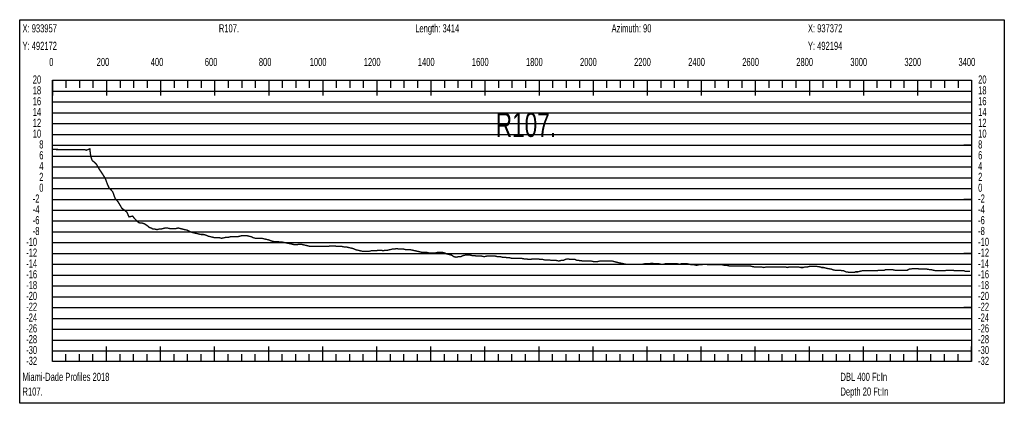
# Model space of a CAD drawing. Header units: inches. Extents: x 471865 to 538526, y 1054316 to 1102451.
# Tile 130 of 131: x 534826 to 538469, y 1095724 to 1097142. Entities that reach past the tile are written whole.
import ezdxf

# ---------------------------------------------------------------- set-up
doc = ezdxf.new("R2010")
doc.units = ezdxf.units.IN
doc.header["$MEASUREMENT"] = 0
for name, color, linetype in [('LABELS', 7, 'Continuous'), ('X_Gr1', 7, 'Continuous'), ('XSECTION', 7, 'Continuous')]:
    doc.layers.add(name, color=color, linetype=linetype)
doc.styles.get("Standard").update_dxf_attribs({"font": 'arial.ttf'})

msp = doc.modelspace()

# ---------------------------------------------------------------- linework, layer by layer
at = {"layer": 'X_Gr1', "color": 6, "linetype": 'Continuous', "lineweight": 18, "true_color": 0xff00ff, "transparency": 33554687, "const_width": 5}
msp.add_lwpolyline([(534947.5, 1096662.4), (534947.5, 1096662.4), (535067.4, 1096661.2), (535072.3, 1096659.6), (535078.8, 1096661.9), (535085.6, 1096664.5), (535088.7, 1096637.9), (535094.6, 1096621.2), (535101.9, 1096615.6), (535109.7, 1096608.2), (535121.2, 1096588.3), (535131.7, 1096573), (535142.8, 1096555), (535151.6, 1096531.1), (535156.7, 1096520.6), (535170.3, 1096505.9), (535179.2, 1096481.2), (535190.7, 1096467.8), (535204.3, 1096444.7), (535213.6, 1096438.2), (535222.3, 1096431.1), (535230.6, 1096413.2), (535244, 1096416), (535250, 1096408), (535255.9, 1096402), (535261.3, 1096396), (535266.9, 1096392), (535273.1, 1096390), (535279.8, 1096390), (535286.7, 1096388), (535293.1, 1096384), (535299.1, 1096380), (535305.5, 1096374), (535312.3, 1096372), (535319.5, 1096368), (535326.7, 1096368), (535334, 1096366), (535341.2, 1096368), (535348.3, 1096368), (535356, 1096370), (535364, 1096372), (535372.4, 1096372), (535380.7, 1096370), (535388.6, 1096370), (535396.5, 1096370), (535404.4, 1096370), (535412.4, 1096372), (535420.4, 1096370), (535428.6, 1096368), (535437, 1096366), (535445.6, 1096364), (535454.1, 1096360), (535462.5, 1096356), (535470.8, 1096354), (535479.4, 1096352), (535488.2, 1096350), (535497, 1096348), (535505.8, 1096348), (535514.3, 1096346), (535523, 1096342), (535531.4, 1096340), (535539.9, 1096338), (535548.4, 1096336), (535556.6, 1096336), (535565.1, 1096336), (535573.5, 1096334), (535582, 1096336), (535590.5, 1096338), (535598.9, 1096338), (535607.5, 1096340), (535615.9, 1096340), (535624.4, 1096340), (535632.9, 1096340), (535640.9, 1096342), (535648.8, 1096344), (535656.8, 1096344), (535665, 1096344), (535673.5, 1096342), (535682, 1096340), (535690.5, 1096336), (535698.5, 1096334), (535706.2, 1096334), (535713.9, 1096334), (535721.6, 1096334), (535729.9, 1096332), (535738.8, 1096330), (535748.1, 1096328), (535757.6, 1096324), (535766.1, 1096322), (535773.9, 1096322), (535781.2, 1096322), (535789, 1096320), (535797.5, 1096320), (535806.6, 1096318), (535816.4, 1096316), (535826.3, 1096314), (535835.3, 1096312), (535843.4, 1096310), (535850.9, 1096310), (535858.7, 1096312), (535866.8, 1096312), (535875.2, 1096310), (535884, 1096308), (535892.3, 1096306), (535900.7, 1096304), (535908.8, 1096304), (535916.8, 1096304), (535924.7, 1096304), (535932.5, 1096304), (535940.9, 1096304), (535949.8, 1096304), (535958.8, 1096304), (535967.4, 1096304), (535975.1, 1096306), (535982.7, 1096306), (535990.8, 1096306), (535999.8, 1096304), (536009.2, 1096304), (536017.9, 1096304), (536026.5, 1096302), (536034.7, 1096302), (536042.7, 1096300), (536051.1, 1096298), (536059.6, 1096296), (536068.3, 1096292), (536076.8, 1096290), (536085.4, 1096288), (536094.1, 1096286), (536102.4, 1096286), (536110.8, 1096286), (536119, 1096286), (536127.4, 1096288), (536136.1, 1096288), (536144.6, 1096288), (536153.4, 1096290), (536162.1, 1096290), (536170.7, 1096288), (536179.3, 1096290), (536187.7, 1096290), (536196.1, 1096292), (536204.1, 1096294), (536212.3, 1096294), (536220.9, 1096296), (536229.4, 1096294), (536238.1, 1096294), (536246.5, 1096294), (536254.4, 1096292), (536262.4, 1096292), (536270.5, 1096292), (536279.4, 1096290), (536288.4, 1096288), (536297.5, 1096286), (536306.1, 1096284), (536314.1, 1096282), (536322.2, 1096282), (536330.8, 1096282), (536339.5, 1096280), (536348, 1096280), (536356.1, 1096280), (536364.3, 1096280), (536372.6, 1096282), (536380.9, 1096282), (536389.5, 1096282), (536397.9, 1096280), (536406.7, 1096276), (536415.3, 1096274), (536423.8, 1096272), (536432.2, 1096266), (536440.5, 1096264), (536449, 1096266), (536457.6, 1096266), (536466.2, 1096270), (536475.1, 1096272), (536483.6, 1096272), (536492, 1096272), (536500.2, 1096270), (536508.4, 1096270), (536517.2, 1096268), (536526.1, 1096268), (536535.4, 1096268), (536544.5, 1096266), (536553.5, 1096268), (536562.1, 1096268), (536570, 1096268), (536577.7, 1096268), (536585.8, 1096268), (536594.6, 1096266), (536603.6, 1096266), (536612.3, 1096264), (536621.1, 1096264), (536629.8, 1096262), (536638, 1096262), (536646.1, 1096260), (536653.9, 1096260), (536662.6, 1096260), (536672, 1096260), (536681.8, 1096260), (536691.6, 1096258), (536700.3, 1096258), (536708.3, 1096256), (536716.1, 1096256), (536724.2, 1096258), (536733.1, 1096258), (536742.1, 1096258), (536751.3, 1096256), (536760.2, 1096256), (536768.6, 1096254), (536777.2, 1096254), (536785.5, 1096254), (536793.9, 1096252), (536802.7, 1096252), (536811.6, 1096252), (536820.3, 1096250), (536828.3, 1096252), (536836.3, 1096252), (536844.6, 1096256), (536853.2, 1096258), (536862.4, 1096256), (536871.2, 1096256), (536879.9, 1096256), (536887.9, 1096252), (536895.2, 1096252), (536911.2, 1096250), (536920.6, 1096250), (536930.4, 1096250), (536939.6, 1096250), (536948.3, 1096248), (536956.1, 1096248), (536964.1, 1096248), (536972.9, 1096250), (536982.2, 1096250), (536991.8, 1096250), (537001, 1096250), (537009.8, 1096250), (537017.8, 1096250), (537025, 1096248), (537032.6, 1096246), (537040.8, 1096244), (537059.8, 1096240), (537068.7, 1096238), (537076.9, 1096238), (537084.5, 1096238), (537092.6, 1096238), (537101.5, 1096238), (537111.1, 1096238), (537120.8, 1096238), (537130, 1096238), (537139, 1096240), (537147.8, 1096240), (537156.4, 1096240), (537165.2, 1096242), (537173.6, 1096240), (537182.1, 1096240), (537190.3, 1096240), (537198.4, 1096238), (537207, 1096238), (537215.5, 1096240), (537224.3, 1096240), (537233.2, 1096240), (537241.9, 1096240), (537250.4, 1096240), (537258.2, 1096240), (537266.2, 1096238), (537275.3, 1096240), (537285, 1096240), (537295, 1096240), (537304.2, 1096238), (537313, 1096236), (537321.5, 1096236), (537329.8, 1096234), (537338.4, 1096236), (537347.1, 1096236), (537356.2, 1096238), (537365.4, 1096238), (537374.4, 1096236), (537383.1, 1096236), (537391.2, 1096236), (537399.3, 1096236), (537407.6, 1096236), (537416.2, 1096236), (537425.3, 1096236), (537433.8, 1096234), (537442, 1096234), (537450.5, 1096232), (537459.4, 1096232), (537468.5, 1096232), (537477.1, 1096232), (537485.6, 1096232), (537493.8, 1096232), (537501.8, 1096232), (537510.1, 1096232), (537518.2, 1096232), (537526.5, 1096232), (537534.9, 1096230), (537543.7, 1096228), (537552.8, 1096228), (537561.4, 1096228), (537570.1, 1096228), (537579.1, 1096226), (537587.7, 1096228), (537596.3, 1096228), (537604.6, 1096228), (537612.8, 1096228), (537621.1, 1096228), (537629.5, 1096228), (537638.5, 1096228), (537647.5, 1096228), (537660.5, 1096228), (537664.9, 1096226), (537673.3, 1096228), (537681.6, 1096228), (537689.8, 1096228), (537698.3, 1096228), (537707.1, 1096228), (537715.7, 1096226), (537723.9, 1096226), (537731.8, 1096228), (537739.8, 1096228), (537748.2, 1096230), (537756.8, 1096230), (537766, 1096230), (537775, 1096230), (537787.7, 1096228), (537791.8, 1096226), (537799.5, 1096226), (537807.4, 1096224), (537815.7, 1096222), (537828.8, 1096220), (537833.2, 1096218), (537841.8, 1096216), (537850.4, 1096216), (537858.6, 1096216), (537870.6, 1096214), (537874.7, 1096214), (537882.8, 1096210), (537896.2, 1096208), (537900.8, 1096208), (537914.1, 1096208), (537918.5, 1096210), (537926.7, 1096210), (537934.8, 1096212), (537943.2, 1096214), (537957, 1096214), (537961.6, 1096214), (537970.3, 1096214), (537978.4, 1096214), (537986, 1096214), (537998.3, 1096214), (538002.7, 1096216), (538011.7, 1096216), (538025.2, 1096216), (538029.5, 1096218), (538038, 1096218), (538046.7, 1096218), (538055.1, 1096218), (538063.7, 1096216), (538072, 1096216), (538080.4, 1096216), (538089, 1096216), (538097.5, 1096216), (538109.5, 1096216), (538117.3, 1096220), (538121.2, 1096220), (538129.3, 1096222), (538137.7, 1096222), (538146.7, 1096222), (538156, 1096220), (538165.3, 1096220), (538178, 1096220), (538182, 1096220), (538193.9, 1096218), (538197.9, 1096218), (538206.3, 1096216), (538215.1, 1096214), (538223.9, 1096214), (538236.1, 1096214), (538239.9, 1096214), (538247.6, 1096214), (538255.9, 1096216), (538265, 1096216), (538279, 1096216), (538283.4, 1096214), (538291.1, 1096214), (538306.2, 1096214), (538319.5, 1096214), (538324.2, 1096212), (538333.3, 1096212), (538341.7, 1096212)], dxfattribs=at)
at = {"layer": 'XSECTION', "color": 18, "linetype": 'Continuous', "true_color": 0x000000}
for points in [[(534826.1, 1097142), (538468.5, 1097142), (538468.5, 1095724), (534826.1, 1095724), (534826.1, 1097142)], [(534947.3, 1096918), (538347.3, 1096918), (538347.3, 1095878), (534947.3, 1095878), (534947.3, 1096918)], [(534947.3, 1096918), (534947.3, 1096861.6)], [(534947.3, 1096918), (534947.3, 1096861.6)], [(534947.3, 1096918), (534947.3, 1096890)], [(534947.3, 1096918), (534947.3, 1096890)], [(534997.3, 1096918), (534997.3, 1096890)], [(535047.3, 1096918), (535047.3, 1096890)], [(535097.3, 1096918), (535097.3, 1096890)], [(535147.3, 1096918), (535147.3, 1096861.6)], [(535147.3, 1096918), (535147.3, 1096890)], [(535197.3, 1096918), (535197.3, 1096890)], [(535247.3, 1096918), (535247.3, 1096890)], [(535297.3, 1096918), (535297.3, 1096890)], [(535347.3, 1096918), (535347.3, 1096861.6)], [(535347.3, 1096918), (535347.3, 1096890)], [(535397.3, 1096918), (535397.3, 1096890)], [(535447.3, 1096918), (535447.3, 1096890)], [(535497.3, 1096918), (535497.3, 1096890)], [(535547.3, 1096918), (535547.3, 1096861.6)], [(535547.3, 1096918), (535547.3, 1096890)], [(535597.3, 1096918), (535597.3, 1096890)], [(535647.3, 1096918), (535647.3, 1096890)], [(535697.3, 1096918), (535697.3, 1096890)], [(535747.3, 1096918), (535747.3, 1096861.6)], [(535747.3, 1096918), (535747.3, 1096890)], [(535797.3, 1096918), (535797.3, 1096890)], [(535847.3, 1096918), (535847.3, 1096890)], [(535897.3, 1096918), (535897.3, 1096890)], [(535947.3, 1096918), (535947.3, 1096861.6)], [(535947.3, 1096918), (535947.3, 1096890)], [(535997.3, 1096918), (535997.3, 1096890)], [(536047.3, 1096918), (536047.3, 1096890)], [(536097.3, 1096918), (536097.3, 1096890)], [(536147.3, 1096918), (536147.3, 1096861.6)], [(536147.3, 1096918), (536147.3, 1096890)], [(536197.3, 1096918), (536197.3, 1096890)], [(536247.3, 1096918), (536247.3, 1096890)], [(536297.3, 1096918), (536297.3, 1096890)], [(536347.3, 1096918), (536347.3, 1096861.6)], [(536347.3, 1096918), (536347.3, 1096890)], [(536397.3, 1096918), (536397.3, 1096890)], [(536447.3, 1096918), (536447.3, 1096890)], [(536497.3, 1096918), (536497.3, 1096890)], [(536547.3, 1096918), (536547.3, 1096861.6)], [(536547.3, 1096918), (536547.3, 1096890)], [(536597.3, 1096918), (536597.3, 1096890)], [(536647.3, 1096918), (536647.3, 1096890)], [(536697.3, 1096918), (536697.3, 1096890)], [(536747.3, 1096918), (536747.3, 1096861.6)], [(536747.3, 1096918), (536747.3, 1096890)], [(536797.3, 1096918), (536797.3, 1096890)], [(536847.3, 1096918), (536847.3, 1096890)], [(536897.3, 1096918), (536897.3, 1096890)], [(536947.3, 1096918), (536947.3, 1096861.6)], [(536947.3, 1096918), (536947.3, 1096890)], [(536997.3, 1096918), (536997.3, 1096890)], [(537047.3, 1096918), (537047.3, 1096890)], [(537097.3, 1096918), (537097.3, 1096890)], [(537147.3, 1096918), (537147.3, 1096861.6)], [(537147.3, 1096918), (537147.3, 1096890)], [(537197.3, 1096918), (537197.3, 1096890)], [(537247.3, 1096918), (537247.3, 1096890)], [(537297.3, 1096918), (537297.3, 1096890)], [(537347.3, 1096918), (537347.3, 1096861.6)], [(537347.3, 1096918), (537347.3, 1096890)], [(537397.3, 1096918), (537397.3, 1096890)], [(537447.3, 1096918), (537447.3, 1096890)], [(537497.3, 1096918), (537497.3, 1096890)], [(537547.3, 1096918), (537547.3, 1096861.6)], [(537547.3, 1096918), (537547.3, 1096890)], [(537597.3, 1096918), (537597.3, 1096890)], [(537647.3, 1096918), (537647.3, 1096890)], [(537697.3, 1096918), (537697.3, 1096890)], [(537747.3, 1096918), (537747.3, 1096861.6)], [(537747.3, 1096918), (537747.3, 1096890)], [(537797.3, 1096918), (537797.3, 1096890)], [(537847.3, 1096918), (537847.3, 1096890)], [(537897.3, 1096918), (537897.3, 1096890)], [(537947.3, 1096918), (537947.3, 1096861.6)], [(537947.3, 1096918), (537947.3, 1096890)], [(537997.3, 1096918), (537997.3, 1096890)], [(538047.3, 1096918), (538047.3, 1096890)], [(538097.3, 1096918), (538097.3, 1096890)], [(538147.3, 1096918), (538147.3, 1096861.6)], [(538147.3, 1096918), (538147.3, 1096890)], [(538197.3, 1096918), (538197.3, 1096890)], [(538247.3, 1096918), (538247.3, 1096890)], [(538297.3, 1096918), (538297.3, 1096890)], [(538347.3, 1096918), (538347.3, 1096861.6)], [(538347.3, 1096918), (538347.3, 1096890)], [(534947.3, 1096678), (534975.3, 1096678)], [(538347.3, 1096678), (538319.3, 1096678)], [(534947.3, 1096478), (534975.3, 1096478)], [(538347.3, 1096478), (538319.3, 1096478)], [(534947.3, 1096278), (534975.3, 1096278)], [(538347.3, 1096278), (538319.3, 1096278)], [(534947.3, 1096078), (534975.3, 1096078)], [(538347.3, 1096078), (538319.3, 1096078)], [(534947.3, 1095878), (534947.3, 1095934.4)], [(534947.3, 1095878), (534947.3, 1095934.4)], [(535147.3, 1095878), (535147.3, 1095934.4)], [(535347.3, 1095878), (535347.3, 1095934.4)], [(535547.3, 1095878), (535547.3, 1095934.4)], [(535747.3, 1095878), (535747.3, 1095934.4)], [(535947.3, 1095878), (535947.3, 1095934.4)], [(536147.3, 1095878), (536147.3, 1095934.4)], [(536347.3, 1095878), (536347.3, 1095934.4)], [(536547.3, 1095878), (536547.3, 1095934.4)], [(536747.3, 1095878), (536747.3, 1095934.4)], [(536947.3, 1095878), (536947.3, 1095934.4)], [(537147.3, 1095878), (537147.3, 1095934.4)], [(537347.3, 1095878), (537347.3, 1095934.4)], [(537547.3, 1095878), (537547.3, 1095934.4)], [(537747.3, 1095878), (537747.3, 1095934.4)], [(537947.3, 1095878), (537947.3, 1095934.4)], [(538147.3, 1095878), (538147.3, 1095934.4)], [(538347.3, 1095878), (538347.3, 1095934.4)], [(534947.3, 1095878), (534947.3, 1095906)], [(534947.3, 1095878), (534947.3, 1095906)], [(534997.3, 1095878), (534997.3, 1095906)], [(535047.3, 1095878), (535047.3, 1095906)], [(535097.3, 1095878), (535097.3, 1095906)], [(535147.3, 1095878), (535147.3, 1095906)], [(535197.3, 1095878), (535197.3, 1095906)], [(535247.3, 1095878), (535247.3, 1095906)], [(535297.3, 1095878), (535297.3, 1095906)], [(535347.3, 1095878), (535347.3, 1095906)], [(535397.3, 1095878), (535397.3, 1095906)], [(535447.3, 1095878), (535447.3, 1095906)], [(535497.3, 1095878), (535497.3, 1095906)], [(535547.3, 1095878), (535547.3, 1095906)], [(535597.3, 1095878), (535597.3, 1095906)], [(535647.3, 1095878), (535647.3, 1095906)], [(535697.3, 1095878), (535697.3, 1095906)], [(535747.3, 1095878), (535747.3, 1095906)], [(535797.3, 1095878), (535797.3, 1095906)], [(535847.3, 1095878), (535847.3, 1095906)], [(535897.3, 1095878), (535897.3, 1095906)], [(535947.3, 1095878), (535947.3, 1095906)], [(535997.3, 1095878), (535997.3, 1095906)], [(536047.3, 1095878), (536047.3, 1095906)], [(536097.3, 1095878), (536097.3, 1095906)], [(536147.3, 1095878), (536147.3, 1095906)], [(536197.3, 1095878), (536197.3, 1095906)], [(536247.3, 1095878), (536247.3, 1095906)], [(536297.3, 1095878), (536297.3, 1095906)], [(536347.3, 1095878), (536347.3, 1095906)], [(536397.3, 1095878), (536397.3, 1095906)], [(536447.3, 1095878), (536447.3, 1095906)], [(536497.3, 1095878), (536497.3, 1095906)], [(536547.3, 1095878), (536547.3, 1095906)], [(536597.3, 1095878), (536597.3, 1095906)], [(536647.3, 1095878), (536647.3, 1095906)], [(536697.3, 1095878), (536697.3, 1095906)], [(536747.3, 1095878), (536747.3, 1095906)], [(536797.3, 1095878), (536797.3, 1095906)], [(536847.3, 1095878), (536847.3, 1095906)], [(536897.3, 1095878), (536897.3, 1095906)], [(536947.3, 1095878), (536947.3, 1095906)], [(536997.3, 1095878), (536997.3, 1095906)], [(537047.3, 1095878), (537047.3, 1095906)], [(537097.3, 1095878), (537097.3, 1095906)], [(537147.3, 1095878), (537147.3, 1095906)], [(537197.3, 1095878), (537197.3, 1095906)], [(537247.3, 1095878), (537247.3, 1095906)], [(537297.3, 1095878), (537297.3, 1095906)], [(537347.3, 1095878), (537347.3, 1095906)], [(537397.3, 1095878), (537397.3, 1095906)], [(537447.3, 1095878), (537447.3, 1095906)], [(537497.3, 1095878), (537497.3, 1095906)], [(537547.3, 1095878), (537547.3, 1095906)], [(537597.3, 1095878), (537597.3, 1095906)], [(537647.3, 1095878), (537647.3, 1095906)], [(537697.3, 1095878), (537697.3, 1095906)], [(537747.3, 1095878), (537747.3, 1095906)], [(537797.3, 1095878), (537797.3, 1095906)], [(537847.3, 1095878), (537847.3, 1095906)], [(537897.3, 1095878), (537897.3, 1095906)], [(537947.3, 1095878), (537947.3, 1095906)], [(537997.3, 1095878), (537997.3, 1095906)], [(538047.3, 1095878), (538047.3, 1095906)], [(538097.3, 1095878), (538097.3, 1095906)], [(538147.3, 1095878), (538147.3, 1095906)], [(538197.3, 1095878), (538197.3, 1095906)], [(538247.3, 1095878), (538247.3, 1095906)], [(538297.3, 1095878), (538297.3, 1095906)], [(538347.3, 1095878), (538347.3, 1095906)]]:
    msp.add_lwpolyline(points, dxfattribs=at)
at = {"layer": 'XSECTION', "color": 18, "true_color": 0x000000}
for points in [[(534947.3, 1096878), (538347.3, 1096878)], [(534947.3, 1096838), (538347.3, 1096838)], [(534947.3, 1096798), (538347.3, 1096798)], [(534947.3, 1096758), (538347.3, 1096758)], [(534947.3, 1096718), (538347.3, 1096718)], [(534947.3, 1096678), (538347.3, 1096678)], [(534947.3, 1096638), (538347.3, 1096638)], [(534947.3, 1096598), (538347.3, 1096598)], [(534947.3, 1096558), (538347.3, 1096558)], [(534947.3, 1096518), (538347.3, 1096518)], [(534947.3, 1096478), (538347.3, 1096478)], [(534947.3, 1096438), (538347.3, 1096438)], [(534947.3, 1096398), (538347.3, 1096398)], [(534947.3, 1096358), (538347.3, 1096358)], [(534947.3, 1096318), (538347.3, 1096318)], [(534947.3, 1096278), (538347.3, 1096278)], [(534947.3, 1096238), (538347.3, 1096238)], [(534947.3, 1096198), (538347.3, 1096198)], [(534947.3, 1096158), (538347.3, 1096158)], [(534947.3, 1096118), (538347.3, 1096118)], [(534947.3, 1096078), (538347.3, 1096078)], [(534947.3, 1096038), (538347.3, 1096038)], [(534947.3, 1095998), (538347.3, 1095998)], [(534947.3, 1095958), (538347.3, 1095958)], [(534947.3, 1095918), (538347.3, 1095918)]]:
    msp.add_lwpolyline(points, dxfattribs=at)

# ---------------------------------------------------------------- texts
at = {"layer": 'LABELS', "color": 18, "true_color": 0x000000, "width": 0.666667}
for s, height, p in [('Length: 3414', 30, (536289.3, 1097095.2)), ('Azimuth: 90', 30, (537015.7, 1097095.2)), ('X: 933957', 30, (534836.5, 1097095.2)), ('R107.', 30, (535562.9, 1097095.2)), ('X: 937372', 30, (537742.1, 1097095.2)), ('Y: 492172', 30, (534836.5, 1097030.4)), ('Y: 492194', 30, (537742.1, 1097030.4)), ('0', 30, (534935.3, 1096970.8)), ('0', 30, (534935.3, 1096970.8)), ('200', 30, (535110.9, 1096970.8)), ('400', 30, (535310.9, 1096970.8)), ('600', 30, (535510.9, 1096970.8)), ('800', 30, (535710.9, 1096970.8)), ('1000', 30, (535898.9, 1096970.8)), ('1200', 30, (536098.9, 1096970.8)), ('1400', 30, (536298.9, 1096970.8)), ('1600', 30, (536498.9, 1096970.8)), ('1800', 30, (536698.9, 1096970.8)), ('2000', 30, (536898.9, 1096970.8)), ('2200', 30, (537098.9, 1096970.8)), ('2400', 30, (537298.9, 1096970.8)), ('2600', 30, (537498.9, 1096970.8)), ('2800', 30, (537698.9, 1096970.8)), ('3000', 30, (537898.9, 1096970.8)), ('3200', 30, (538098.9, 1096970.8)), ('3400', 30, (538298.9, 1096970.8)), ('20', 30, (534874.5, 1096906)), ('20', 30, (538371.7, 1096906)), ('18', 30, (534874.5, 1096866)), ('18', 30, (538371.7, 1096866)), ('16', 30, (534874.5, 1096826)), ('16', 30, (538371.7, 1096826)), ('14', 30, (534874.5, 1096786)), ('R107.', 90, (536586.9, 1096708.8)), ('14', 30, (538371.7, 1096786)), ('12', 30, (534874.5, 1096746)), ('12', 30, (538371.7, 1096746)), ('10', 30, (534874.5, 1096706)), ('10', 30, (538371.7, 1096706)), ('8', 30, (534898.5, 1096666)), ('8', 30, (538371.7, 1096666)), ('6', 30, (534898.5, 1096626)), ('6', 30, (538371.7, 1096626)), ('4', 30, (534898.5, 1096586)), ('4', 30, (538371.7, 1096586)), ('2', 30, (534898.5, 1096546)), ('2', 30, (538371.7, 1096546)), ('0', 30, (534898.5, 1096506)), ('0', 30, (538371.7, 1096506)), ('-2', 30, (534874.5, 1096466)), ('-2', 30, (538371.7, 1096466)), ('-4', 30, (534874.5, 1096426)), ('-4', 30, (538371.7, 1096426)), ('-6', 30, (534874.5, 1096386)), ('-6', 30, (538371.7, 1096386)), ('-8', 30, (534874.5, 1096346)), ('-8', 30, (538371.7, 1096346)), ('-10', 30, (534850.1, 1096306)), ('-10', 30, (538371.7, 1096306)), ('-12', 30, (534850.1, 1096266)), ('-12', 30, (538371.7, 1096266)), ('-14', 30, (534850.1, 1096226)), ('-14', 30, (538371.7, 1096226)), ('-16', 30, (534850.1, 1096186)), ('-16', 30, (538371.7, 1096186)), ('-18', 30, (534850.1, 1096146)), ('-18', 30, (538371.7, 1096146)), ('-20', 30, (534850.1, 1096106)), ('-20', 30, (538371.7, 1096106)), ('-22', 30, (534850.1, 1096066)), ('-22', 30, (538371.7, 1096066)), ('-24', 30, (534850.1, 1096026)), ('-24', 30, (538371.7, 1096026)), ('-26', 30, (534850.1, 1095986)), ('-26', 30, (538371.7, 1095986)), ('-28', 30, (534850.1, 1095946)), ('-28', 30, (538371.7, 1095946)), ('-30', 30, (534850.1, 1095906)), ('-30', 30, (538371.7, 1095906)), ('-32', 30, (534850.1, 1095866)), ('-32', 30, (538371.7, 1095866)), ('Miami-Dade Profiles 2018', 30, (534836.5, 1095806.8)), ('DBL 400 Ft:In', 30, (537862.5, 1095806.8)), ('R107.', 30, (534836.5, 1095752.4)), ('Depth 20 Ft:In', 30, (537862.5, 1095752.4))]:
    msp.add_text(s, height=height, dxfattribs=at).set_placement(p)

doc.saveas('drawing.dxf')
